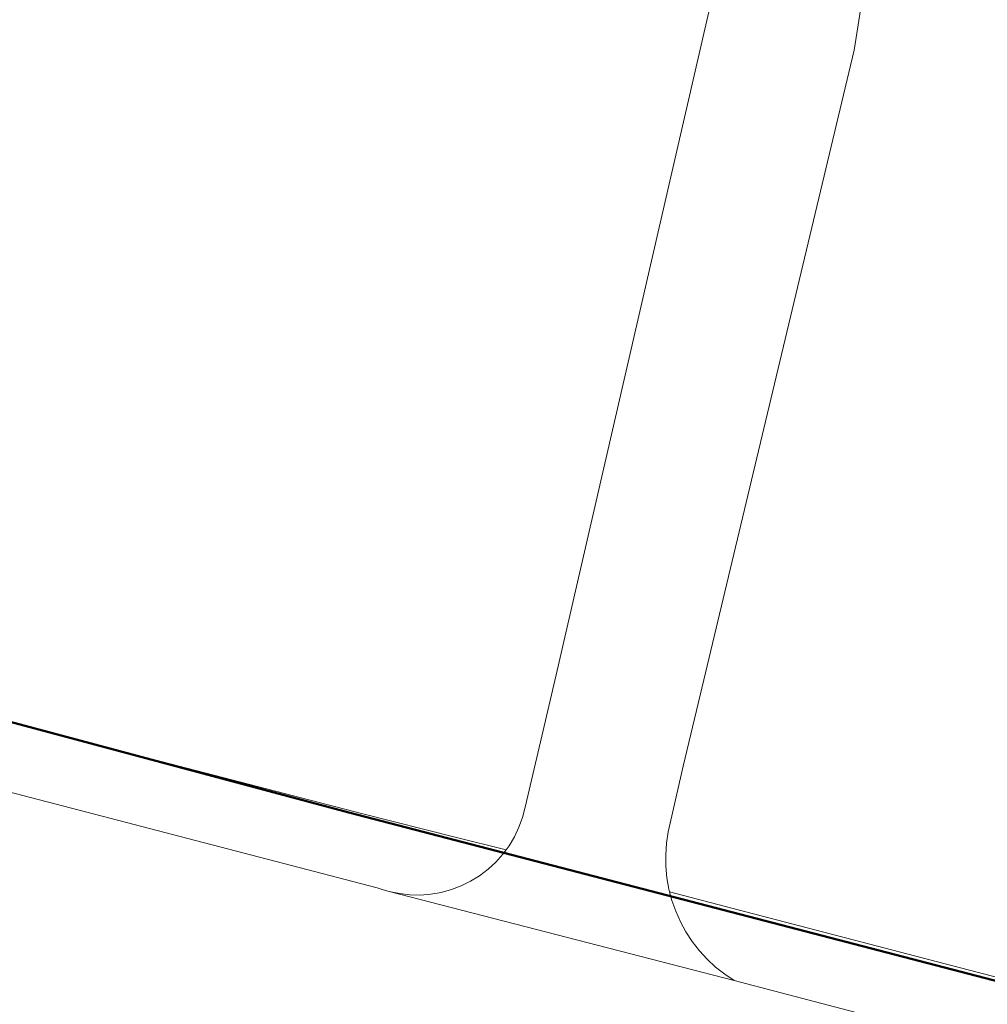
# Model space of a CAD drawing. Header units: metres. Extents: x 253535 to 254630, y 592458 to 593699.
# Tile 31 of 40: x 253775 to 253811, y 593035 to 593072. Entities that reach past the tile are written whole.
import ezdxf

# ---------------------------------------------------------------- set-up
doc = ezdxf.new("R2010")
doc.units = ezdxf.units.M
doc.layers.add('ALGEMEEN WERKGRENS', color=10, linetype='FENCELINE1', lineweight=50)
doc.layers.add('B-WE-VH-OPENVERHARDING-GV', color=254, linetype='Continuous', lineweight=18)
doc.linetypes.add('FENCELINE1', pattern='A,6.35,-2.54,[133,ltypeshp.shx,S=2.54,R=0,X=-2.54,Y=0],-2.54,25.4', length=36.83)

msp = doc.modelspace()

# ---------------------------------------------------------------- linework, layer by layer
at = {"layer": 'ALGEMEEN WERKGRENS', "color": 252, "ltscale": 0.3}
msp.add_lwpolyline([(253685.732, 593068.089), (253769.686, 593047.088), (253787.727, 593042.262), (253838.409, 593029.075), (253862.83, 593022.638), (253897.424, 593012.683), (253927.283, 593003.747), (253983.948, 592985.984)], dxfattribs=at)
at = {"layer": 'B-WE-VH-OPENVERHARDING-GV', "color": 252}
for points in [[(253801.561, 593073.955), (253795.438, 593047.393), (253794.905, 593045.107), (253794.29, 593042.462), (253794.192, 593042.082), (253794.058, 593041.714), (253793.889, 593041.36), (253793.688, 593041.024), (253793.578, 593040.875), (253793.455, 593040.708), (253793.193, 593040.416), (253792.905, 593040.15), (253792.593, 593039.913), (253792.259, 593039.707), (253791.908, 593039.534), (253791.541, 593039.394), (253791.163, 593039.291), (253790.777, 593039.223), (253790.386, 593039.193), (253789.994, 593039.2), (253789.605, 593039.245), (253789.221, 593039.326), (253802.073, 593036.006), (253801.715, 593036.244), (253801.377, 593036.509), (253801.061, 593036.802), (253800.771, 593037.119), (253800.507, 593037.458), (253800.271, 593037.818), (253800.065, 593038.196), (253799.891, 593038.589), (253799.749, 593038.995), (253799.666, 593039.311), (253799.64, 593039.411), (253799.566, 593039.835), (253799.526, 593040.263), (253799.521, 593040.693), (253799.55, 593041.122), (253799.615, 593041.548), (253800.173, 593043.99), (253800.797, 593046.634), (253806.53, 593070.634), (253811.299, 593100.881)], [(253772.393, 593043.722), (253788.781, 593039.455), (253789.002, 593039.39), (253789.221, 593039.326), (253789.605, 593039.245), (253789.994, 593039.2), (253790.386, 593039.193), (253790.777, 593039.223), (253791.163, 593039.291), (253791.541, 593039.394), (253791.908, 593039.534), (253792.259, 593039.707), (253792.593, 593039.913), (253792.905, 593040.15), (253793.193, 593040.416), (253793.455, 593040.708), (253793.578, 593040.875), (253791.688, 593041.351), (253788.251, 593042.216), (253767.006, 593047.721)], [(253963.094, 592989.949), (253939.549, 592997.493), (253920.062, 593003.552), (253900.797, 593009.088), (253885.833, 593013.368), (253863.376, 593019.812), (253862.2, 593020.127), (253861.796, 593020.24), (253850.312, 593023.398), (253850.023, 593023.469), (253849.786, 593023.548), (253833.358, 593027.828), (253818.909, 593031.598), (253802.3, 593035.952), (253802.073, 593036.006), (253789.221, 593039.326), (253789.002, 593039.39), (253788.781, 593039.455), (253772.393, 593043.722)], [(253851.257, 593025.847), (253802.217, 593038.645), (253799.666, 593039.311), (253799.749, 593038.995), (253799.891, 593038.589), (253800.065, 593038.196), (253800.271, 593037.818), (253800.507, 593037.458), (253800.771, 593037.119), (253801.061, 593036.802), (253801.377, 593036.509), (253801.715, 593036.244), (253802.073, 593036.006), (253802.3, 593035.952), (253818.909, 593031.598)]]:
    msp.add_lwpolyline(points, dxfattribs=at)

doc.saveas('drawing.dxf')
